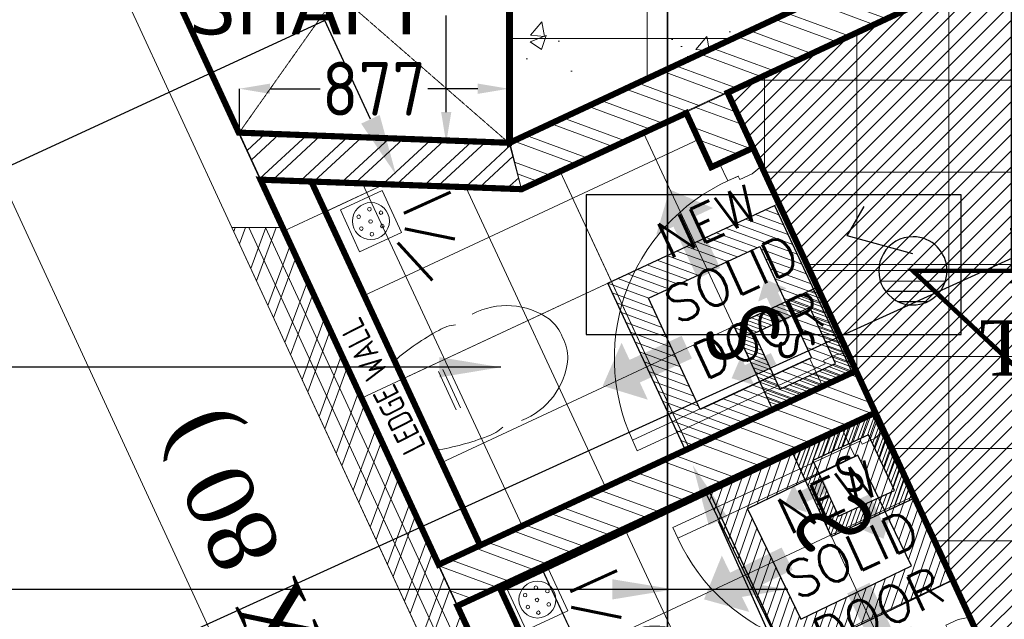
# Model space of a CAD drawing. Header units: millimetres. Extents: x 52937 to 262245, y 6619 to 63681.
# Tile 6 of 56: x 62892 to 66100, y 37009 to 38962. Entities that reach past the tile are written whole.
import ezdxf

# ---------------------------------------------------------------- set-up
doc = ezdxf.new("R2010")
doc.units = ezdxf.units.MM
doc.linetypes.add('CONTINU', pattern=[0])
doc.linetypes.add('HIDDENX2', pattern=[0.75, 0.5, -0.25])
doc.layers.get('DEFPOINTS').update_dxf_attribs({"color": 8})
for name, color, linetype in [('AREA', 8, 'Continuous'), ('ARROWS', 6, 'Continuous'), ('DIMENSIONS', 8, 'Continuous'), ('E-P D B -01', 211, 'Continuous'), ('E-U D B-01', 211, 'Continuous'), ('E-UPS-POINT', 4, 'Continuous'), ('RAISED-FLOOR-AREA', 8, 'Continuous')]:
    doc.layers.add(name, color=color, linetype=linetype)
for name, color, linetype, lineweight in [('COUNTERS', 8, 'Continuous', 18), ('FALSE-CEILING', 8, 'Continuous', 13), ('FLOORING-WITH-HATCH', 8, 'Continuous', 20), ('HATCH', 8, 'Continuous', 5), ('P-DRAIN-HOLE', 8, 'Continuous', 0), ('P-WATER-CLOSET', 8, 'Continuous', 0), ('SHAFTS', 8, 'HIDDENX2', 5), ('SINGLE-DOORS', 8, 'Continuous', 0), ('TEXT', 8, 'Continuous', 5), ('WALL-HATCH', 8, 'Continuous', 5), ('WALLS', 8, 'Continuous', 5)]:
    doc.layers.add(name, color=color, linetype=linetype, lineweight=lineweight)
doc.styles.add('1', font='isocpeur.ttf', dxfattribs={"width": 0.75})
doc.styles.add('ARIAL', font='romans.shx', dxfattribs={"width": 0.8})
doc.styles.add('ISO', font='iso.shx', dxfattribs={"height": 175})
doc.styles.get("Standard").update_dxf_attribs({"font": 'arial.ttf'})
doc.styles.add('style1', font='swiss.ttf', dxfattribs={"height": 8})
doc.styles.add('survey', font='times.ttf')
doc.linetypes.add('ZIGZAG', pattern='A,0.0001,-0.2,[131,ltypeshp.shx,S=0.2,R=0,X=-0.2,Y=0],-0.4,[131,ltypeshp.shx,S=0.2,R=180,X=0.2,Y=0],-0.2', length=0.8001)
doc.dimstyles.new('ISO', dxfattribs={"dimtxt": 175, "dimasz": 100, "dimexe": 0, "dimexo": 0, "dimgap": 0.09, "dimtad": 0, "dimdec": 0, "dimzin": 0, "dimdsep": 46, "dimtxsty": 'ISO', "dimcen": 0.09, "dimclrd": 7, "dimclre": 7, "dimclrt": 7, "dimadec": 0, "dimazin": 0, "dimtfac": 1, "dimtdec": 0, "dimtofl": 0, "dimtmove": 0, "dimatfit": 3, "dimfxl": 125, "dimtolj": 1, "dimtzin": 0, "dimlwd": -1, "dimarcsym": 0})
doc.dimstyles.new('Nilesh', dxfattribs={"dimtxt": 150, "dimasz": 100, "dimexe": 50, "dimexo": 50, "dimgap": 10, "dimtad": 0, "dimdec": 0, "dimrnd": 5, "dimzin": 0, "dimdsep": 46, "dimtxsty": 'Standard', "dimblk": 'ARCHTICK', "dimcen": 0.09, "dimclrd": 5, "dimclre": 8, "dimclrt": 7, "dimadec": 0, "dimazin": 0, "dimtfac": 1, "dimtdec": 0, "dimtofl": 0, "dimtmove": 1, "dimatfit": 3, "dimfxl": 0.18, "dimtolj": 1, "dimtzin": 0, "dimarcsym": 0})

# ---------------------------------------------------------------- blocks, each defined once
blk = doc.blocks.new('A$C0FCE1A72')
at = {"layer": 'FLOORING-WITH-HATCH', "ltscale": 0.2}
h = blk.add_hatch(dxfattribs=at)
h.set_pattern_fill('ANSI31', color=256, scale=100, angle=540, style=0)
h.set_pattern_definition([(224.9999999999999, (-753112.874733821, -3701586.918195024), (8.838834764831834, -8.838834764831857), [])])
h.paths.add_polyline_path([(95.88999002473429, 377.8900506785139), (95.88999002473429, 77.89005067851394), (395.8899900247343, 77.89005067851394), (395.8899900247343, 377.8900506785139)])
h.paths.add_polyline_path([(145.8899900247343, 327.8900506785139), (145.8899900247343, 127.8900506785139), (345.8899900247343, 127.8900506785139), (345.8899900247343, 327.8900506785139)], flags=16)
at = {"layer": 'FLOORING-WITH-HATCH', "ltscale": 125}
for points in [[(57.18103921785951, 254.3131865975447), (150.6618353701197, 254.5625193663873), (150.9111681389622, 214.0972323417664), (57.43037198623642, 213.8478995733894), (57.50956800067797, 183.0099244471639), (-0.0004168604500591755, 233.7274430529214), (57.1018432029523, 285.1511617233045)], [(227.2168541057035, 57.18109987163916), (226.967521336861, 150.6618960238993), (267.4328083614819, 150.9112287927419), (267.6821411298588, 57.43043264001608), (298.5201162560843, 57.50962865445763), (247.8025976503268, -0.0003562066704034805), (196.3788789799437, 57.10190385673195)]]:
    blk.add_hatch(color=0, dxfattribs=at).paths.add_polyline_path(points)
at = {"layer": 'FLOORING-WITH-HATCH', "color": 41, "lineweight": 25}
for points in [[(95.88999002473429, 377.8900506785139), (95.88999002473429, 77.89005067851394), (395.8899900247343, 77.89005067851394), (395.8899900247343, 377.8900506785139)], [(145.8899900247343, 327.8900506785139), (145.8899900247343, 127.8900506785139), (345.8899900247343, 127.8900506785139), (345.8899900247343, 327.8900506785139)]]:
    blk.add_lwpolyline(points, close=True, dxfattribs=at)
at = {"layer": 'FLOORING-WITH-HATCH', "linetype": 'ZIGZAG', "ltscale": 100, "insert": (199.5763221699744, 299.4771460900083), "char_height": 125, "width": 163.1779044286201, "attachment_point": 1, "rotation": 0.3172134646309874, "style": '1'}
blk.add_mtext('S', dxfattribs=at)
blk = doc.blocks.new('_ArchTick')
at = {"color": 0, "linetype": 'ByBlock', "const_width": 0.15}
blk.add_lwpolyline([(-0.5, -0.5), (0.5, 0.5)], dxfattribs=at)
blk = doc.blocks.new('A$C607846D0')
at = {"layer": 'FALSE-CEILING', "ltscale": 125}
for points in [[(262.5717767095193, 641.2191415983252), (262.073265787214, 454.3155181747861), (342.9787466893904, 453.8170072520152), (343.4772576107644, 640.7206306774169), (405.1340847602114, 640.5622877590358), (303.7304982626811, 755.5465946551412), (200.9149495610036, 641.3774845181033)], [(677.2073493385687, 247.077212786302), (490.3037259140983, 246.5787018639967), (489.8052149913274, 327.4841827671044), (676.7088384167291, 327.982693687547), (676.5504954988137, 389.6395208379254), (791.5348023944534, 288.2359343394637), (677.3656922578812, 185.4203856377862)]]:
    blk.add_hatch(color=0, dxfattribs=at).paths.add_polyline_path(points)
at = {"layer": 'FALSE-CEILING', "ltscale": 0.2}
h = blk.add_hatch(dxfattribs=at)
h.set_pattern_fill('ANSI31', color=256, scale=199.9379884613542, angle=360, style=0)
h.set_pattern_definition([(44.99999999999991, (1502530.487630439, 7402277.813184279), (-17.67218843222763, 17.67218843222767), [])])
h.paths.add_polyline_path([(-0.0005136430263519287, 0.0001165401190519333), (-0.0005136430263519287, 599.8140819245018), (599.8134517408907, 599.8140819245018), (599.8134517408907, 0.0001165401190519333)])
h.paths.add_polyline_path([(99.96848058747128, 99.96911077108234), (99.96848058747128, 499.8450876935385), (499.8444575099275, 499.8450876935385), (499.8444575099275, 99.96911077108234)], flags=16)
at = {"layer": 'FALSE-CEILING', "color": 41, "lineweight": 25}
for points in [[(-0.0005136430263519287, 0.0001165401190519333), (-0.0005136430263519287, 599.8140819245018), (599.8134517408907, 599.8140819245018), (599.8134517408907, 0.0001165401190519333)], [(99.96848058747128, 99.96911077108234), (99.96848058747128, 499.8450876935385), (499.8444575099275, 499.8450876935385), (499.8444575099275, 99.96911077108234)]]:
    blk.add_lwpolyline(points, close=True, dxfattribs=at)
at = {"layer": 'FALSE-CEILING', "linetype": 'ZIGZAG', "ltscale": 100, "insert": (192.3716533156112, 143.1523869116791), "char_height": 249.9224855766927, "width": 326.2546197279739, "attachment_point": 7, "rotation": 359.68278653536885, "style": '1'}
blk.add_mtext('S', dxfattribs=at)
blk = doc.blocks.new('DOOR-SERVER-CASHIER')
at = {"layer": 'SINGLE-DOORS'}
for points in [[(736.9999999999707, 120), (736.9999999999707, 756), (698.9999999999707, 756), (698.9999999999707, 120)], [(65.9999999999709, 9.095e-13), (-2.91038e-11, 0), (-2.91038e-11, 120), (62.9999999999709, 120), (62.9999999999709, 82), (74.99999999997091, 82), (74.99999999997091, 37.99999999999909)], [(733.9999999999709, 9.095e-13), (799.9999999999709, 0), (799.9999999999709, 120), (736.9999999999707, 120), (736.9999999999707, 82), (724.9999999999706, 82), (724.9999999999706, 37.99999999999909)]]:
    blk.add_lwpolyline(points, close=True, dxfattribs=at)
blk.add_arc((698.9999999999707, 120), 636, 90, 183.425372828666, dxfattribs=at)
blk = doc.blocks.new('WC')
at = {"layer": 'P-WATER-CLOSET'}
for p, q in [((40403.38040448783, 25530.20574949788), (40724.74935273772, 25530.20431154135)), ((40632.92914164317, 25415.86623853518), (40495.19959239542, 25415.86685478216)), ((40632.92907392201, 25400.73084069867), (40495.19952467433, 25400.73145694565))]:
    blk.add_line(p, q, dxfattribs=at)
for centre, radius, start, end in [((41216.23573964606, 25303.25659445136), 843.9429571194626, 164.4002702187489, 176.2327330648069), ((39911.89198671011, 25303.26243051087), 843.9429571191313, 3.76675420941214, 15.59921705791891), ((40511.44508361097, 25344.96481285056), 138.0145341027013, 174.2856018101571, 198.4860469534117), ((40616.68301594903, 25344.96434198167), 138.0145341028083, 341.5134403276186, 5.713885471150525), ((40612.71849987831, 25225.52729229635), 241.3277358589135, 177.1268641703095, 240.2045019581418), ((40514.19765233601, 25223.55477502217), 240.2258601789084, 300.2794407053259, 3.357078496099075), ((40555.11670888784, 25145.82050883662), 143.9100264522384, 244.3408793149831, 273.5639467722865), ((40573.00960860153, 25145.82042877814), 143.9100264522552, 266.4355405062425, 295.6586079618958)]:
    blk.add_arc(centre, radius, start, end, dxfattribs=at)
blk = doc.blocks.new('*D79')
at = {"layer": 'DEFPOINTS', "color": 0, "transparency": 16777216}
for p in [(64488.79309808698, 39840.51740616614), (64281.49882998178, 38561.03307260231), (64485.78349931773, 38561.03307260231)]:
    blk.add_point(p, dxfattribs=at)
at = {"layer": 'DIMENSIONS', "color": 7, "lineweight": -2, "transparency": 16777216}
for p, q in [((64406.49882998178, 39840.51740616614), (64281.49882998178, 39840.51740616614)), ((64406.49882998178, 38561.03307260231), (64281.49882998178, 38561.03307260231))]:
    blk.add_line(p, q, dxfattribs=at)
at = {"layer": 'DIMENSIONS', "color": 7, "transparency": 16777216}
for p, q in [((64281.49882998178, 39740.51740616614), (64281.49882998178, 39432.08406128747)), ((64281.49882998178, 38661.03307260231), (64281.49882998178, 38975.87825201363))]:
    blk.add_line(p, q, dxfattribs=at)
for points in [[(64264.83216331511, 39740.51740616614), (64298.16549664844, 39740.51740616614), (64281.49882998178, 39840.51740616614)], [(64264.83216331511, 38661.03307260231), (64298.16549664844, 38661.03307260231), (64281.49882998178, 38561.03307260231)]]:
    blk.add_solid(points, dxfattribs=at)
at = {"layer": 'DIMENSIONS', "color": 7, "transparency": 16777216, "insert": (64281.49882998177, 39203.98115665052), "char_height": 175, "attachment_point": 5, "rotation": 90, "style": 'ISO'}
blk.add_mtext('\\A1;1279', dxfattribs=at)
blk = doc.blocks.new('DRAIN-HOLE')
for p, q in [((-71.0633351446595, 75.50566622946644), (78.93666485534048, 75.50566622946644)), ((-71.0633351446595, 75.50566622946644), (-71.06333514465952, -74.49433377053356)), ((78.93666485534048, -74.49433377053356), (78.93666485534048, 75.50566622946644)), ((-71.06333514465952, -74.49433377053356), (78.93666485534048, -74.49433377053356))]:
    blk.add_line(p, q)
for centre, radius in [((3.828416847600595, 0.2107309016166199), 60.24337923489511), ((-25.73840905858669, 30.47989496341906), 5.875515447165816), ((12.87154820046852, 38.8621883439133), 5.875515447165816), ((4.477904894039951, 1.98034286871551), 5.875515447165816), ((43.9274705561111, 15.39181946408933), 5.875515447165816), ((-33.29279263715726, -11.43130901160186), 5.875515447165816), ((33.85513345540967, -26.51938451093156), 5.875515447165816), ((-7.272951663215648, -40.7692482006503), 5.875515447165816)]:
    blk.add_circle(centre, radius)
blk = doc.blocks.new('*D80')
at = {"layer": 'DEFPOINTS', "color": 0, "transparency": 16777216}
for p in [(64484.47725768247, 38737.08543867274), (63607.84867835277, 38595.20079518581), (64484.47725768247, 38561.62221795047)]:
    blk.add_point(p, dxfattribs=at)
at = {"layer": 'DIMENSIONS', "color": 7, "lineweight": -2, "transparency": 16777216}
for p, q in [((63607.84867835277, 38612.08543867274), (63607.84867835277, 38737.08543867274)), ((64484.47725768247, 38612.08543867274), (64484.47725768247, 38737.08543867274))]:
    blk.add_line(p, q, dxfattribs=at)
at = {"layer": 'DIMENSIONS', "color": 7, "transparency": 16777216}
for p, q in [((63707.84867835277, 38737.08543867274), (63871.07296801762, 38737.08543867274)), ((64384.47725768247, 38737.08543867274), (64221.25296801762, 38737.08543867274))]:
    blk.add_line(p, q, dxfattribs=at)
for points in [[(63707.84867835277, 38753.75210533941), (63707.84867835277, 38720.41877200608), (63607.84867835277, 38737.08543867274)], [(64384.47725768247, 38753.75210533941), (64384.47725768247, 38720.41877200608), (64484.47725768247, 38737.08543867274)]]:
    blk.add_solid(points, dxfattribs=at)
at = {"layer": 'DIMENSIONS', "color": 7, "transparency": 16777216, "insert": (64046.16296801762, 38737.08543867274), "char_height": 175, "attachment_point": 5, "style": 'ISO'}
blk.add_mtext('\\A1;877', dxfattribs=at)
blk = doc.blocks.new('6A UPS POINT')
at = {"layer": 'E-UPS-POINT'}
h = blk.add_hatch(dxfattribs=at)
h.set_pattern_fill('_USER', color=6, scale=40.02074999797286, angle=90, style=0, pattern_type=0)
h.set_pattern_definition([(90, (-12463.56823107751, -36874.5092586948), (-40.02074999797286, 0), [])])
h.paths.add_polyline_path([(-1.164153e-10, 133.4024999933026, 0.4142135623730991), (-133.4024999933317, 2.91038e-11, 0.4142135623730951), (-1.164153e-10, -133.4024999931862)])
at = {"layer": 'E-UPS-POINT', "color": 40, "flags": 128}
for points in [[(-1.164153e-10, -133.4024999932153), (-1.164153e-10, 400.2074999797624)], [(66.70124999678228, -2.91038e-11), (135.755465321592, 257.7138400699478), (251.2854192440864, 191.0125900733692)]]:
    blk.add_lwpolyline(points, dxfattribs=at)
blk.add_lwpolyline([(-133.4024999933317, -2.91038e-11, 1), (133.4024999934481, -2.91038e-11, 1)], format="xyb", close=True, dxfattribs=at)

msp = doc.modelspace()

# ---------------------------------------------------------------- hatches: boundary and pattern name
at = {"layer": 'FLOORING-WITH-HATCH', "linetype": 'CONTINU'}
h = msp.add_hatch(dxfattribs=at)
h.set_pattern_fill('_USER', color=8, scale=600, style=0, double=1, pattern_type=0)
h.set_pattern_definition([(0, (69735.73135926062, 45499.98402495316), (0, 600), []), (90, (69735.73135926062, 45499.98402495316), (-600, 3.673940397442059e-14), [])])
h.paths.add_polyline_path([(66148.67861738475, 39964.84356071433), (66148.62174141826, 40664.84356071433), (66448.62174144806, 40664.84356071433), (66448.6787077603, 40114.8435498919), (67018.61905076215, 40114.88768046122), (67018.61905075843, 40414.87943799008), (68018.61905073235, 40414.87943800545), (68018.62170998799, 42889.84356070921), (69735.76942257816, 42889.84356070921), (69735.85773828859, 45499.9866963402), (68099.06574601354, 45465.38835360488), (67714.25576808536, 45457.25427941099), (63002.07147102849, 43655.84653662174), (63448.62174144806, 42700.9409328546), (63448.62174144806, 42940.37673758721), (63748.60587187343, 42940.37673758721), (63748.59485099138, 42490.82074286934), (64899.09935738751, 42490.79253820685), (64899.26113663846, 42340.62573957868), (65199.02315651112, 42340.48858312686), (65198.90829264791, 41340.48858974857), (64898.93373648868, 41340.63320624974), (64909.83392884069, 39694.22402872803), (64488.45049803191, 39694.86629534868), (64489.15104704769, 38561.44919078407), (66298.58388716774, 39405.74664233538), (66298.58388716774, 39964.84356071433)])
h = msp.add_hatch(dxfattribs=at)
h.set_pattern_fill('AR-CONC', color=8, scale=75, style=0)
h.set_pattern_definition([(49.99999999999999, (-10519421.81338038, -1781447.460214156), (537.9451369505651, -47.06410123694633), [56.25, -618.75]), (355, (-10519421.81338038, -1781447.460214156), (-104.06350020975, 564.1441002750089), [45, -495]), (100.45144446, (-10519376.98461963, -1781451.382222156), (433.881635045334, 517.0799932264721), [47.80514399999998, -525.8565839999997]), (46.18420000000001, (-10519421.81338038, -1781297.460214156), (800.4309980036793, -124.1394605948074), [84.375, -928.125]), (96.63563549, (-10519355.11082163, -1781307.805194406), (700.9964592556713, 730.5889505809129), [71.7077565, -788.7853199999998]), (351.1841639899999, (-10519421.81338038, -1781297.460214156), (700.9964587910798, 730.5889502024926), [67.5, -742.5000007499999]), (21, (-10519346.81338038, -1781334.960214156), (447.6802890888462, -301.9641679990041), [56.25, -618.75]), (326.0000000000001, (-10519346.81338038, -1781334.960214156), (182.4864989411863, 543.8625337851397), [45, -495]), (71.45144474, (-10519309.50668989, -1781360.123894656), (630.1667825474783, 241.8983646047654), [47.8051425, -525.856584]), (37.50000000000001, (-10519421.81338038, -1781447.460214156), (9.119891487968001, 249.6703903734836), [0, -488.9999999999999, 0, -502.5, 0, -496.875]), (7.499999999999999, (-10519421.81338038, -1781447.460214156), (197.3021530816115, 295.8087839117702), [0, -286.5, 0, -477.75, 0, -189.375]), (327.5, (-10519589.06338038, -1781447.460214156), (400.3668271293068, -16.91615380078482), [0, -187.5, 0, -585, 0, -776.25]), (317.5, (-10519664.06338038, -1781447.460214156), (437.3896270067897, 75.07873674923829), [0, -243.75, 0, -388.5, 0, -551.25])])
h.paths.add_polyline_path([(66148.67861738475, 39964.84356071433), (66148.62174141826, 40664.84356071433), (66448.62174144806, 40664.84356071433), (66448.6787077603, 40114.8435498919), (67018.61905076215, 40114.88768046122), (67018.61905075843, 40414.87943799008), (68018.61905073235, 40414.87943800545), (68018.62170998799, 42889.84356070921), (69735.76942257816, 42889.84356070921), (69735.85773828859, 45499.9866963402), (68099.06574601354, 45465.38835360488), (67714.25576808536, 45457.25427941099), (63002.07147102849, 43655.84653662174), (63448.62174144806, 42700.9409328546), (63448.62174144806, 42940.37673758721), (63748.60587187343, 42940.37673758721), (63748.59485099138, 42490.82074286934), (64899.09935738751, 42490.79253820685), (64899.26113663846, 42340.62573957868), (65199.02315651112, 42340.48858312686), (65198.90829264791, 41340.48858974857), (64898.93373648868, 41340.63320624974), (64909.83392884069, 39694.22402872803), (64488.45049803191, 39694.86629534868), (64489.15104704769, 38561.44919078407), (66298.58388716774, 39405.74664233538), (66298.58388716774, 39964.84356071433)])
h = msp.add_hatch(dxfattribs=at)
h.set_pattern_fill('_USER', color=8, scale=300, angle=270, style=0, double=1, pattern_type=0)
h.set_pattern_definition([(270, (68018.62170998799, 39964.89594084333), (300, -5.510910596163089e-14), []), (0, (68018.62170998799, 39964.89594084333), (0, 300), [])])
edge = h.paths.add_edge_path()
edge.add_line((64800.22662883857, 36008.97335240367), (66162.0272791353, 36638.33359406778))
edge.add_line((66162.0272791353, 36638.33359406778), (65198.36912387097, 38724.07198019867))
edge.add_line((65198.36912387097, 38724.07198019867), (66299.36667826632, 39235.78074992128))
edge.add_line((66299.36667826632, 39235.78074992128), (66448.65198426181, 39235.78694529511))
edge.add_line((66448.65198426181, 39235.78694529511), (66448.92884052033, 39964.78646336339))
edge.add_line((66448.92884052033, 39964.78646336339), (68018.62170998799, 39964.78646336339))
edge.add_line((68018.62170998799, 39964.78646336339), (68018.59056756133, 35365.08048925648))
edge.add_line((68018.59056756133, 35365.08048925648), (66448.62174141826, 35364.97302961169))
edge.add_line((66448.62174141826, 35364.97302961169), (66448.62174141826, 36014.84356071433))
edge.add_line((66448.62174141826, 36014.84356071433), (66148.62174141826, 36014.84356071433))
edge.add_line((66148.62174141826, 36014.84356071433), (66148.68504782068, 35365.08049673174))
edge.add_line((66148.68504782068, 35365.08049673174), (65097.82946813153, 35364.97811189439))
edge.add_line((65097.82946813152, 35364.97811189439), (64800.24915956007, 36008.98376504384))
h = msp.add_hatch(dxfattribs=at)
h.set_pattern_fill('_USER', color=8, scale=300, angle=25, style=0, double=1, pattern_type=0)
h.set_pattern_definition([(25.00000000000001, (65616.87066317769, 37818.45914210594), (-126.7854785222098, 271.892336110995), []), (115, (65616.87066317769, 37818.45914210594), (-271.892336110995, -126.7854785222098), [])])
h.paths.add_polyline_path([(63841.94170952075, 38434.82886552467), (64527.28021561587, 38409.94039642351), (65063.84594777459, 38657.92311935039), (65145.05967733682, 38481.54934140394), (65145.18490870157, 38481.60328815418), (65281.34475951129, 38544.5357521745), (65616.87066317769, 37818.45914210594), (64392.19339210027, 37249.79815760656)])
h = msp.add_hatch(dxfattribs=at)
h.set_pattern_fill('_USER', color=8, scale=300, angle=25, style=0, double=1, pattern_type=0)
h.set_pattern_definition([(25.00000000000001, (65679.55397180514, 37682.18415139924), (-126.7854785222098, 271.892336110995), []), (115, (65679.55397180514, 37682.18415139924), (-271.892336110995, -126.7854785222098), [])])
edge = h.paths.add_edge_path()
edge.add_line((64458.25883038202, 37106.84945875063), (65679.56339441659, 37682.1885057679))
edge.add_line((65679.56339441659, 37682.1885057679), (66015.18192029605, 36956.16518204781))
edge.add_line((66015.18192029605, 36956.16518204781), (65878.97961575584, 36893.21703548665))
edge.add_line((65878.97961575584, 36893.21703548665), (65962.9392936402, 36711.56298152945))
edge.add_line((65962.9392936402, 36711.56298152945), (64873.65615848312, 36208.10126818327))
edge.add_line((64873.65615848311, 36208.10126818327), (64454.1450675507, 37115.89826717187))
at = {"layer": 'HATCH', "linetype": 'Continuous'}
h = msp.add_hatch(dxfattribs=at)
h.set_pattern_fill('ANSI31', color=8, scale=300, style=0)
h.set_pattern_definition([(45, (-10519421.81338038, -1781447.460214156), (-26.51650429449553, 26.51650429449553), [])])
edge = h.paths.add_edge_path()
edge.add_line((62073.03508181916, 41914.39390445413), (63366.82679792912, 42516.21813242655))
edge.add_line((63366.82679792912, 42516.21813242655), (63448.62174144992, 42340.37672321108))
edge.add_line((63448.62174144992, 42340.37672321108), (64749.03964075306, 42340.22735220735))
edge.add_line((64749.03964075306, 42340.22735220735), (64749.03964075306, 41046.43912080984))
edge.add_line((64749.03964075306, 41046.43912080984), (63142.44264043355, 41029.15046849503))
edge.add_line((63142.44264043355, 41029.15046849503), (62596.53974789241, 40777.74666372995))
edge.add_line((62596.53974789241, 40777.74666372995), (62073.03464279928, 41914.39485446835))
edge.add_line((64800.22662883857, 36008.97335240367), (66162.0272791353, 36638.33359406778))
edge.add_line((66162.0272791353, 36638.33359406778), (65198.36912387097, 38724.07198019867))
edge.add_line((65198.36912387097, 38724.07198019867), (66299.36667826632, 39235.78074992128))
edge.add_line((66299.36667826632, 39235.78074992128), (66448.65198426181, 39235.78694529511))
edge.add_line((66448.65198426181, 39235.78694529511), (66448.92884052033, 39964.78646336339))
edge.add_line((66448.92884052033, 39964.78646336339), (68018.62170998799, 39964.78646336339))
edge.add_line((68018.62170998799, 39964.78646336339), (68018.59056756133, 35365.08048925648))
edge.add_line((68018.59056756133, 35365.08048925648), (66448.62174141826, 35364.97302961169))
edge.add_line((66448.62174141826, 35364.97302961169), (66448.62174141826, 36014.84356071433))
edge.add_line((66448.62174141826, 36014.84356071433), (66148.62174141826, 36014.84356071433))
edge.add_line((66148.62174141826, 36014.84356071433), (66148.68504782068, 35365.08049673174))
edge.add_line((66148.68504782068, 35365.08049673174), (65097.82946813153, 35364.97811189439))
edge.add_line((65097.82946813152, 35364.97811189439), (64800.24915956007, 36008.98376504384))
at = {"layer": 'HATCH', "linetype": 'CONTINU'}
h = msp.add_hatch(dxfattribs=at)
h.set_pattern_fill('_USER', color=8, scale=600, angle=270, style=0, double=1, pattern_type=0)
h.set_pattern_definition([(270, (68018.61960981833, 39964.78646336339), (600, -1.102182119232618e-13), []), (0, (68018.61960981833, 39964.78646336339), (0, 600), [])])
edge = h.paths.add_edge_path()
edge.add_line((64800.22662883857, 36008.97335240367), (66162.0272791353, 36638.33359406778))
edge.add_line((66162.0272791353, 36638.33359406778), (65198.36912387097, 38724.07198019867))
edge.add_line((65198.36912387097, 38724.07198019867), (66299.36667826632, 39235.78074992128))
edge.add_line((66299.36667826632, 39235.78074992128), (66448.65198426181, 39235.78694529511))
edge.add_line((66448.65198426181, 39235.78694529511), (66448.92884052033, 39964.78646336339))
edge.add_line((66448.92884052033, 39964.78646336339), (68018.62170998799, 39964.78646336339))
edge.add_line((68018.62170998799, 39964.78646336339), (68018.59056756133, 35365.08048925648))
edge.add_line((68018.59056756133, 35365.08048925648), (66448.62174141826, 35364.97302961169))
edge.add_line((66448.62174141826, 35364.97302961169), (66448.62174141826, 36014.84356071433))
edge.add_line((66448.62174141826, 36014.84356071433), (66148.62174141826, 36014.84356071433))
edge.add_line((66148.62174141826, 36014.84356071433), (66148.68504782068, 35365.08049673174))
edge.add_line((66148.68504782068, 35365.08049673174), (65097.82946813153, 35364.97811189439))
edge.add_line((65097.82946813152, 35364.97811189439), (64800.24915956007, 36008.98376504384))
h = msp.add_hatch(dxfattribs=at)
h.set_pattern_fill('_USER', color=8, scale=600, angle=25, style=0, double=1, pattern_type=0)
h.set_pattern_definition([(25.00000000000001, (65616.87066317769, 37818.45914210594), (-253.5709570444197, 543.7846722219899), []), (115, (65616.87066317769, 37818.45914210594), (-543.78467222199, -253.5709570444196), [])])
h.paths.add_polyline_path([(63676.41326558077, 38440.84012788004), (64527.28021561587, 38409.94039642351), (65063.84594777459, 38657.92311935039), (65145.05967733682, 38481.54934140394), (65145.18490870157, 38481.60328815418), (65281.34475951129, 38544.5357521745), (65616.87066317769, 37818.45914210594), (64257.00096110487, 37187.32308204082)])
h = msp.add_hatch(dxfattribs=at)
h.set_pattern_fill('_USER', color=8, scale=600, angle=25, style=0, double=1, pattern_type=0)
h.set_pattern_definition([(25.00000000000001, (65680.79294067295, 37682.76772735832), (-253.5709570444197, 543.7846722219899), []), (115, (65680.79294067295, 37682.76772735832), (-543.78467222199, -253.5709570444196), [])])
edge = h.paths.add_edge_path()
edge.add_line((64458.25883038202, 37106.84945875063), (65679.56339441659, 37682.1885057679))
edge.add_line((65679.56339441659, 37682.1885057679), (66015.18192029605, 36956.16518204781))
edge.add_line((66015.18192029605, 36956.16518204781), (65878.97961575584, 36893.21703548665))
edge.add_line((65878.97961575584, 36893.21703548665), (65962.9392936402, 36711.56298152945))
edge.add_line((65962.9392936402, 36711.56298152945), (64737.46806347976, 36145.15574982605))
edge.add_line((64737.46806347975, 36145.15574982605), (64317.95697254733, 37052.95274881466))
at = {"layer": 'WALL-HATCH'}
h = msp.add_hatch(dxfattribs=at)
h.set_pattern_fill('ANSI32', color=256, scale=10, angle=834.7885443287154, style=0)
h.set_pattern_definition([(159.7885443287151, (180691.9239646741, 155348.0603648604), (-32.90752565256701, -89.38488270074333), []), (159.7885443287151, (180673.0981708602, 155388.8245185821), (-32.90752565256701, -89.38488270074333), [])])
h.paths.add_polyline_path([(66299.3629406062, 39239.43876263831), (66299.19272162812, 39406.03050541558), (64486.66290562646, 38560.95630231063), (64527.28021561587, 38409.94039642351)])
h = msp.add_hatch(dxfattribs=at)
h.set_pattern_fill('ANSI32', color=256, scale=9.999999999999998, angle=474.8061652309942, style=0)
h.set_pattern_definition([(159.8061652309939, (154014.9976945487, 125726.8311563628), (-32.88003442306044, -89.39499894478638), []), (159.8061652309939, (153996.1593649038, 125767.5895184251), (-32.88003442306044, -89.39499894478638), [])])
h.paths.add_polyline_path([(65061.21366457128, 38663.29373641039), (65197.37351537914, 38726.22620043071), (65281.34475951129, 38544.5357521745), (65145.18490870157, 38481.60328815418)])
h = msp.add_hatch(dxfattribs=at)
h.set_pattern_fill('ANSI32', color=256, scale=9.999999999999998, angle=357.8496205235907, style=0)
h.set_pattern_definition([(42.84962052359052, (101342.9880218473, -80179.25840569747), (-64.77728566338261, 69.83169597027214), []), (42.84962052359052, (101387.857701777, -80180.94320986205), (-64.77728566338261, 69.83169597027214), [])])
h.paths.add_polyline_path([(64489.15104704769, 38561.44919078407), (64527.28021561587, 38409.94039642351), (63676.4148559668, 38440.84007012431), (63607.07306434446, 38594.10437526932)])
h = msp.add_hatch(dxfattribs=at)
h.set_pattern_fill('ANSI32', color=256, scale=250, angle=24.80258523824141, style=0)
h.set_pattern_definition([(69.8025852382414, (-6027159.312697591, 8887683.957085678), (-87.98518143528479, 32.36773621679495), []), (69.8025852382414, (-6027119.195058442, 8887702.496234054), (-87.98518143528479, 32.36773621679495), [])])
h.paths.add_polyline_path([(65031.84368174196, 35507.76751698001), (63748.23307281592, 38285.42624090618), (63582.99089497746, 38285.42624090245), (64895.67989901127, 35444.8435607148)])
h = msp.add_hatch(dxfattribs=at)
h.set_pattern_fill('ANSI32', color=256, scale=10, angle=834.7885443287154, style=0)
h.set_pattern_definition([(159.7885443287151, (181172.9733911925, 154307.3716682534), (-32.90752565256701, -89.38488270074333), []), (159.7885443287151, (181154.1475973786, 154348.1358219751), (-32.90752565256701, -89.38488270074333), [])])
h.paths.add_polyline_path([(65679.56339441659, 37682.1885057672), (65616.63022241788, 37818.34748645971), (64254.99040200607, 37189.10712327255), (64317.91429820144, 37052.94331278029)])

# ---------------------------------------------------------------- linework, layer by layer
at = {"layer": 'AREA'}
for p, q in [((65616.63001580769, 37818.3479342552), (64254.99190819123, 37189.1089710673)), ((65679.56247995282, 37682.18808317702), (64317.92437233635, 37052.94911998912))]:
    msp.add_line(p, q, dxfattribs=at)
at = {"layer": 'AREA', "const_width": 5}
msp.add_lwpolyline([(68018.61007963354, 35385.6652354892), (68018.61007962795, 42892.84395365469), (69735.86387629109, 42892.84496952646), (69735.67343922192, 45506.32199635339), (67714.24803450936, 45457.29366229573), (61526.6366381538, 43092.83175376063), (65097.82946813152, 35364.97811189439), (68018.59056756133, 35365.08048925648), (68018.62170998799, 35385.6652354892)], dxfattribs=at)
at = {"layer": 'ARROWS'}
for points in [[(64034.52178271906, 38637.47268559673), (63885.95605636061, 38959.36168557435), (61730.08636423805, 37964.49279212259)], [(67595.44892775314, 38534.79861377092), (67595.44892775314, 38853.89875527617), (62386.12461197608, 36485.77158790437)], [(65167.02618723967, 37329.17675235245), (65573.53831255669, 36427.91286372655), (63546.32873875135, 35486.3755150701)]]:
    msp.add_lwpolyline(points, dxfattribs=at)
for points in [[(64064.78703927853, 38651.44141340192), (64118.3341495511, 38455.88114623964), (64004.25652615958, 38623.50395779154)], [(65136.64071740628, 37315.47148569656), (65084.79458730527, 37511.48957135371), (65197.41165707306, 37342.8820190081)]]:
    msp.add_solid(points, dxfattribs=at)
at = {"layer": 'COUNTERS'}
for p, q in [((63582.99089497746, 38285.42624090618, -1.06403e-09), (64895.67989901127, 35444.84356071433)), ((63638.07162091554, 38285.42624090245, -1.056418e-09), (64950.76062496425, 35444.84356071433)), ((63693.15234686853, 38285.42624090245, -1.048807e-09), (65005.84135090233, 35444.84356071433)), ((63748.23307280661, 38285.42624090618), (65060.92207684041, 35444.84356071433))]:
    msp.add_line(p, q, dxfattribs=at)
at = {"layer": 'E-P D B -01', "color": 150, "linetype": 'ByBlock', "const_width": 4.999999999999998}
msp.add_lwpolyline([(64646.47516210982, 41181.92589647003), (65002.62854051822, 40936.87409738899), (65002.62854051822, 36120.26561954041), (66298.62174141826, 36120.26561954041), (66509.40109472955, 36346.99231484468), (66652.52608528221, 36346.99231484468)], dxfattribs=at)
at = {"layer": 'E-U D B-01', "color": 3, "const_width": 15}
msp.add_lwpolyline([(71725.88504944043, 26767.41018472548), (71725.88504944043, 26915.30641040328), (71485.89542738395, 27140.98190779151), (71747.03052999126, 27140.98190779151), (71747.03052999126, 37831.79518216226), (66136.25284662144, 37831.79518216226), (65802.07748656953, 38143.97777355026), (66128.5475042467, 38143.97777355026), (66128.5475042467, 42492.77416532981), (66270.91779249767, 42775.98408624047), (73443.97429174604, 42775.98408624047), (73708.0358222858, 43092.28992265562), (73708.0358222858, 42786.39985123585), (81637.43115874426, 42786.39985123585), (81637.43115874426, 36159.08701582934), (81772.33778755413, 35670.74181354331), (81772.33778755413, 39183.46286550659), (88064.11617767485, 39183.46286550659), (88463.6148084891, 39502.4163643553)], dxfattribs=at)
at = {"layer": 'E-UPS-POINT', "color": 3, "elevation": 6.637666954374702e-06}
msp.add_lwpolyline([(65959.78225511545, 38391.68389100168), (64737.5807461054, 38391.68389100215), (64737.5807461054, 37936.63241449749), (65959.78225511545, 37936.63241449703)], close=True, dxfattribs=at)
at = {"layer": 'FALSE-CEILING', "color": 8, "linetype": 'Continuous', "const_width": 20}
for points in [[(64800.22662883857, 36008.97335240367), (66162.0272791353, 36638.33359406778), (65198.36912387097, 38724.07198019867), (66299.36667826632, 39235.78074992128), (66448.65198426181, 39235.78694529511), (66448.92884052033, 39964.78646336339), (68018.62170998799, 39964.78646336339), (68018.59056756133, 35365.08048925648), (66448.62174141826, 35364.97302961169), (66448.62174141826, 36014.84356071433), (66148.62174141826, 36014.84356071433), (66148.68504782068, 35365.08049673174), (65097.82946813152, 35364.97811189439), (64800.24915956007, 36008.98376504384)], [(63676.41326558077, 38440.84012788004), (64527.28021561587, 38409.94039642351), (65063.84594777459, 38657.92311935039), (65145.05967733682, 38481.54934140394), (65145.18490870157, 38481.60328815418), (65281.34475951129, 38544.5357521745), (65616.87066317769, 37818.45914210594), (64257.00096110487, 37187.32308204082), (63676.41326558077, 38440.84012788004)], [(64317.80978141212, 37052.89505581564), (65679.56339441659, 37682.1885057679), (66015.18192029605, 36956.16518204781), (65878.97961575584, 36893.21703548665), (65962.9392936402, 36711.56298152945), (64737.32087234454, 36145.09805682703), (64317.80978141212, 37052.89505581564)]]:
    msp.add_lwpolyline(points, dxfattribs=at)
at = {"layer": 'FLOORING-WITH-HATCH'}
msp.add_line((64488.79309808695, 39840.51740616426), (64488.79309808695, 38560.51740616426), dxfattribs=at)
at = {"layer": 'FLOORING-WITH-HATCH', "color": 8, "linetype": 'Continuous', "const_width": 20, "elevation": 4.656612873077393e-10}
msp.add_lwpolyline([(63002.07147102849, 43655.84653662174), (63448.62174144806, 42700.9409328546), (63448.62174144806, 42940.37673758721), (63748.60587187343, 42940.37673758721), (63748.59485099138, 42490.82074286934), (64899.09935738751, 42490.79253820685), (64899.26113663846, 42340.62573957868), (65199.02315651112, 42340.48858312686), (65198.90829264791, 41340.48858974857), (64898.93373648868, 41340.63320624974), (64909.83392884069, 39694.22402872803), (64488.45049803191, 39694.86629534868), (64489.15104704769, 38561.44919078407), (66298.58388716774, 39405.74664233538), (66298.58388716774, 39964.84356071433), (66148.67861738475, 39964.84356071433)], dxfattribs=at)
at = {"layer": 'FLOORING-WITH-HATCH', "color": 8, "linetype": 'Continuous', "const_width": 20}
for points in [[(64800.22662883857, 36008.97335240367), (66162.0272791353, 36638.33359406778), (65198.36912387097, 38724.07198019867), (66299.36667826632, 39235.78074992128), (66448.65198426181, 39235.78694529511), (66448.92884052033, 39964.78646336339), (68018.62170998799, 39964.78646336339), (68018.59056756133, 35365.08048925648), (66448.62174141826, 35364.97302961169), (66448.62174141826, 36014.84356071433), (66148.62174141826, 36014.84356071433), (66148.68504782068, 35365.08049673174), (65097.82946813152, 35364.97811189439), (64800.24915956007, 36008.98376504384)], [(63841.94170952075, 38434.82886552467), (64527.28021561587, 38409.94039642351), (65063.84594777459, 38657.92311935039), (65145.05967733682, 38481.54934140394), (65145.18490870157, 38481.60328815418), (65281.34475951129, 38544.5357521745), (65616.87066317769, 37818.45914210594), (64392.19339210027, 37249.79815760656), (63841.94170952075, 38434.82886552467)], [(64458.25883038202, 37106.84945875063), (65679.56339441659, 37682.1885057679), (66015.18192029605, 36956.16518204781), (65878.97961575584, 36893.21703548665), (65962.9392936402, 36711.56298152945), (64873.65615848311, 36208.10126818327), (64454.1450675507, 37115.89826717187)]]:
    msp.add_lwpolyline(points, dxfattribs=at)
at = {"layer": 'FLOORING-WITH-HATCH', "const_width": 20}
msp.add_lwpolyline([(64488.79309808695, 39840.51740616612), (64485.7834993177, 38561.03307260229), (63605.48453881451, 38594.10828117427), (63038.85166254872, 39820.27029988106), (64488.79309808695, 39840.51740616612)], dxfattribs=at)
at = {"layer": 'HATCH', "ltscale": 2000}
msp.add_line((60488.73669392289, 43515.17155341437), (69781.17051719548, 23406.85561319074), dxfattribs=at)
at = {"layer": 'P-DRAIN-HOLE'}
for points, elevation in [([(64143.52746653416, 38331.43325061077, 10.00000000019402, 10.00000000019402, 0), (64295.68955401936, 38400.36139428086, 10.00000000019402, 10.00000000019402, 0)], 323.5430651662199), ([(64146.26112874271, 38280.9290899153, 10.00000000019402, 10.00000000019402, 0), (64309.93912902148, 38247.55391826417, 10.00000000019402, 10.00000000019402, 0)], 4.859504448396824e-10), ([(64123.66597841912, 38235.8783655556, 10.00000000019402, 10.00000000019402, 0), (64236.6920699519, 38112.8763635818, 10.00000000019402, 10.00000000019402, 0)], 4.859478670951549e-10), ([(64685.85030497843, 37099.04370196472, 10.00000000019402, 10.00000000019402, 0), (64838.01239246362, 37167.97184563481, 10.00000000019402, 10.00000000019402, 0)], 323.5430651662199), ([(64688.58396718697, 37048.53954126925, 10.00000000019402, 10.00000000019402, 0), (64852.26196746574, 37015.16436961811, 10.00000000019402, 10.00000000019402, 0)], 4.859504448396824e-10)]:
    msp.add_lwpolyline(points, format="xyseb", dxfattribs=dict(at, elevation=elevation))
at = {"layer": 'RAISED-FLOOR-AREA', "color": 8, "linetype": 'Continuous', "const_width": 20}
for points in [[(64800.22662883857, 36008.97335240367), (66162.0272791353, 36638.33359406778), (65198.36912387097, 38724.07198019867), (66299.36667826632, 39235.78074992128), (66448.65198426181, 39235.78694529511), (66448.92884052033, 39964.78646336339), (68018.62170998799, 39964.78646336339), (68018.59056756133, 35365.08048925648), (66448.62174141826, 35364.97302961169), (66448.62174141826, 36014.84356071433), (66148.62174141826, 36014.84356071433), (66148.68504782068, 35365.08049673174), (65097.82946813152, 35364.97811189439), (64800.24915956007, 36008.98376504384)], [(63676.41326558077, 38440.84012788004), (64527.28021561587, 38409.94039642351), (65063.84594777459, 38657.92311935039), (65145.05967733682, 38481.54934140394), (65145.18490870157, 38481.60328815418), (65281.34475951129, 38544.5357521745), (65616.87066317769, 37818.45914210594), (64257.00096110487, 37187.32308204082), (63676.41326558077, 38440.84012788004)], [(64317.80978141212, 37052.89505581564), (65679.56339441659, 37682.1885057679), (66015.18192029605, 36956.16518204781), (65878.97961575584, 36893.21703548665), (65962.9392936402, 36711.56298152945), (64737.32087234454, 36145.09805682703), (64317.80978141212, 37052.89505581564)]]:
    msp.add_lwpolyline(points, dxfattribs=at)
at = {"layer": 'SHAFTS'}
for p, q in [((64485.12548158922, 38561.05779610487), (63038.9508644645, 39820.27168514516)), ((64488.79309808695, 39840.51740616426), (63607.84867835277, 38595.20079518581))]:
    msp.add_line(p, q, dxfattribs=at)
at = {"layer": 'WALLS'}
for p, q in [((63582.99089497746, 38285.42624090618, -1.06403e-09), (63023.82614881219, 39495.42623972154)), ((63189.06832610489, 39495.42624090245), (63748.23307280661, 38285.42624090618)), ((63748.23307280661, 38285.42624090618), (63582.99089497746, 38285.42624090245))]:
    msp.add_line(p, q, dxfattribs=at)
for points in [[(66299.3629406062, 39239.43876263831), (66299.19272162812, 39406.03050541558), (64486.66290562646, 38560.95630231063), (64527.28021561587, 38409.94039642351)], [(65061.21366457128, 38663.29373641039), (65197.37351537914, 38726.22620043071), (65281.34475951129, 38544.5357521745), (65145.18490870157, 38481.60328815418)], [(64489.15104704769, 38561.44919078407), (64527.28021561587, 38409.94039642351), (63676.4148559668, 38440.84007012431), (63607.07306434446, 38594.10437526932)], [(65031.84368174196, 35507.76751698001), (63748.23307281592, 38285.42624090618), (63582.99089497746, 38285.42624090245), (64895.67989901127, 35444.8435607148)], [(65679.56339441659, 37682.1885057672), (65616.63022241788, 37818.34748645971), (64254.99040200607, 37189.10712327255), (64317.91429820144, 37052.94331278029)]]:
    msp.add_lwpolyline(points, close=True, dxfattribs=at)
for points in [[(64254.99190819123, 37189.1089710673), (64391.15175900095, 37252.04143508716), (63841.94170952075, 38434.82886552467), (63676.41485595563, 38440.84007014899), (64254.99190819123, 37189.1089710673)], [(64873.63794405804, 36208.14067578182), (64737.47809324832, 36145.20821176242), (64317.92437233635, 37052.94911998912), (64454.08422314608, 37115.88158400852), (64873.63794439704, 36208.14067593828)]]:
    msp.add_lwpolyline(points, dxfattribs=at)

# ---------------------------------------------------------------- block references
at = {"xscale": -1, "rotation": 114.8059088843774}
for p in [(70337.54055443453, 85238.38065595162), (70820.02277970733, 84194.48846442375)]:
    msp.add_blockref('WC', p, dxfattribs=at)
at = {"layer": 'E-UPS-POINT', "color": 5, "extrusion": (5.95734736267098e-08, -4.510989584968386e-08, 0.9999999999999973), "xscale": 0.8333333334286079, "yscale": 0.8333333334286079, "zscale": 0.8333333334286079, "rotation": 89.83052751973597}
msp.add_blockref('6A UPS POINT', (65802.07748657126, 38143.97777355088, 0.002199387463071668), dxfattribs=at)
at = {"layer": 'FALSE-CEILING', "color": 8, "extrusion": (-0.01246339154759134, -0.005797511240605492, 0.9999055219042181), "rotation": 114.9440458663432}
msp.add_blockref('A$C607846D0', (65599.45276341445, 37807.38892511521, -1036.875104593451), dxfattribs=at)
at = {"layer": 'FALSE-CEILING', "color": 8, "extrusion": (-0.0123701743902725, -0.005993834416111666, 0.9999055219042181), "xscale": -1, "rotation": 115.8498830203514}
msp.add_blockref('A$C607846D0', (65663.97744593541, 37671.47406102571, -1038.166828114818), dxfattribs=at)
at = {"layer": 'FLOORING-WITH-HATCH', "color": 8}
for p, rotation in [((65107.50670870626, 38019.16323795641), 294.8062244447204), ((65481.24471112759, 37167.63762792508), 24.80622444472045)]:
    msp.add_blockref('A$C0FCE1A72', p, dxfattribs=dict(at, rotation=rotation))
at = {"layer": 'P-DRAIN-HOLE', "xscale": -1, "rotation": 114.802599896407}
for p in [(64034.90995601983, 38309.62956491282), (64577.23279446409, 37077.24001626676)]:
    msp.add_blockref('DRAIN-HOLE', p, dxfattribs=at)
at = {"layer": 'SINGLE-DOORS'}
for p, xscale, yscale, zscale, rotation in [((65281.10127859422, 38544.41275108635), -0.9998043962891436, 0.9998043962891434, 0.9998043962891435, 114.8025810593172), ((66015.08281466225, 36956.11938338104), 0.9998043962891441, 0.9998043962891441, 0.9998043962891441, 114.8025894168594)]:
    msp.add_blockref('DOOR-SERVER-CASHIER', p, dxfattribs=dict(at, xscale=xscale, yscale=yscale, zscale=zscale, rotation=rotation))

# ---------------------------------------------------------------- texts
at = {"layer": 'TEXT', "style": 'ARIAL'}
for s, p in [('NEW', (65006.33280245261, 38179.72505724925)), ('SOLID', (65031.07099477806, 37968.08200317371)), ('DOOR', (65122.30906822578, 37787.16981364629)), ('NEW', (65398.28348107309, 37281.951122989)), ('SOLID', (65423.02167339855, 37070.30806891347)), ('DOOR', (65514.25974684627, 36889.39587938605))]:
    msp.add_text(s, height=120, rotation=24.80255996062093, dxfattribs=at).set_placement(p)
at = {"layer": 'TEXT', "color": 8, "insert": (62137.08792180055, 38911.10142668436), "char_height": 175, "width": 3394.211383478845, "attachment_point": 7, "style": 'ARIAL'}
msp.add_mtext('\\pxqc;{\\fVerdana|b0|i0|c0|p34;\\W1;EXIST. \\PSHAFT}', dxfattribs=at)
at = {"layer": 'TEXT', "insert": (66495.15532224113, 38041.56132242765), "char_height": 180, "attachment_point": 5, "rotation": 359.9555188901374, "style": 'style1'}
msp.add_mtext_dynamic_manual_height_columns('{\\fTimes New Roman|b0|i0|c0|p18;MALE \\PTOILET}', width=1753.263590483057, gutter_width=1, heights=[0], dxfattribs=at)
at = {"layer": 'TEXT'}
for s, insert, char_height, width, attachment_point, rotation, style in [('\\pxqc;{\\C5;LEDGE WALL}', (64268.64296252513, 37296.30553047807), 80, 1019.620687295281, 1, 117.03418656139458, '1'), ('V (313 X 80 )', (63721.48467843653, 36772.21127180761, 4.02946415e-07), 220, 2475.224988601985, 2, 114.849049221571, 'survey')]:
    msp.add_mtext(s, dxfattribs=dict(at, insert=insert, char_height=char_height, width=width, attachment_point=attachment_point, rotation=rotation, style=style))

# ---------------------------------------------------------------- dimensions: what is measured, and where the dimension line sits
at = {"layer": 'DIMENSIONS'}
dim = msp.add_linear_dim(base=(64281.49882998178, 38561.03307260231), p1=(64488.79309808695, 39840.51740616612), p2=(64485.7834993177, 38561.03307260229), angle=90, dimstyle='ISO', override={"dimfxlon": 1}, dxfattribs=at)
dim.commit()
dim.dimension.update_dxf_attribs({"geometry": '*D79', "text_midpoint": (64281.49882998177, 39203.98115665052), "dimtype": 160})
dim = msp.add_linear_dim(base=(64484.47725768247, 38737.08543867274), p1=(63607.84867835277, 38595.20079518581), p2=(64484.47725768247, 38561.62221795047), dimstyle='ISO', override={"dimfxlon": 1}, dxfattribs=at)
dim.commit()
dim.dimension.update_dxf_attribs({"geometry": '*D80', "text_midpoint": (64046.16296801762, 38737.08543867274)})

# ---------------------------------------------------------------- leaders
at = {"layer": 'ARROWS', "color": 8, "linetype": 'Continuous'}
for points in [[(64459.49343061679, 37830.09647680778), (60907.72563090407, 37830.09647680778), (60907.72563090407, 38303.3889592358)], [(65394.18661961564, 37106.84945875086), (60907.72563090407, 37106.84945875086), (60907.72563090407, 38303.3889592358)], [(64459.49343061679, 37830.09647680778), (60907.72563090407, 37830.09647680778), (60907.72563090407, 38258.93885611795)], [(65023.0217949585, 37106.84945875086), (60907.72563090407, 37106.84945875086), (60907.72563090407, 38258.93885611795)], [(65700.68661961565, 35937.34945875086), (60907.72563090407, 35937.34945875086), (60907.72563090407, 37133.8889592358)], [(65644.90481616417, 35899.79414859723), (60907.72563090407, 35899.79414859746), (60907.72563090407, 37106.84945875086)]]:
    msp.add_leader(points, dimstyle='Nilesh', override={"dimtxt": 175, "dimasz": 200, "dimfxl": 0.5, "dimarcsym": 1}, dxfattribs=at)

doc.saveas('drawing.dxf')
